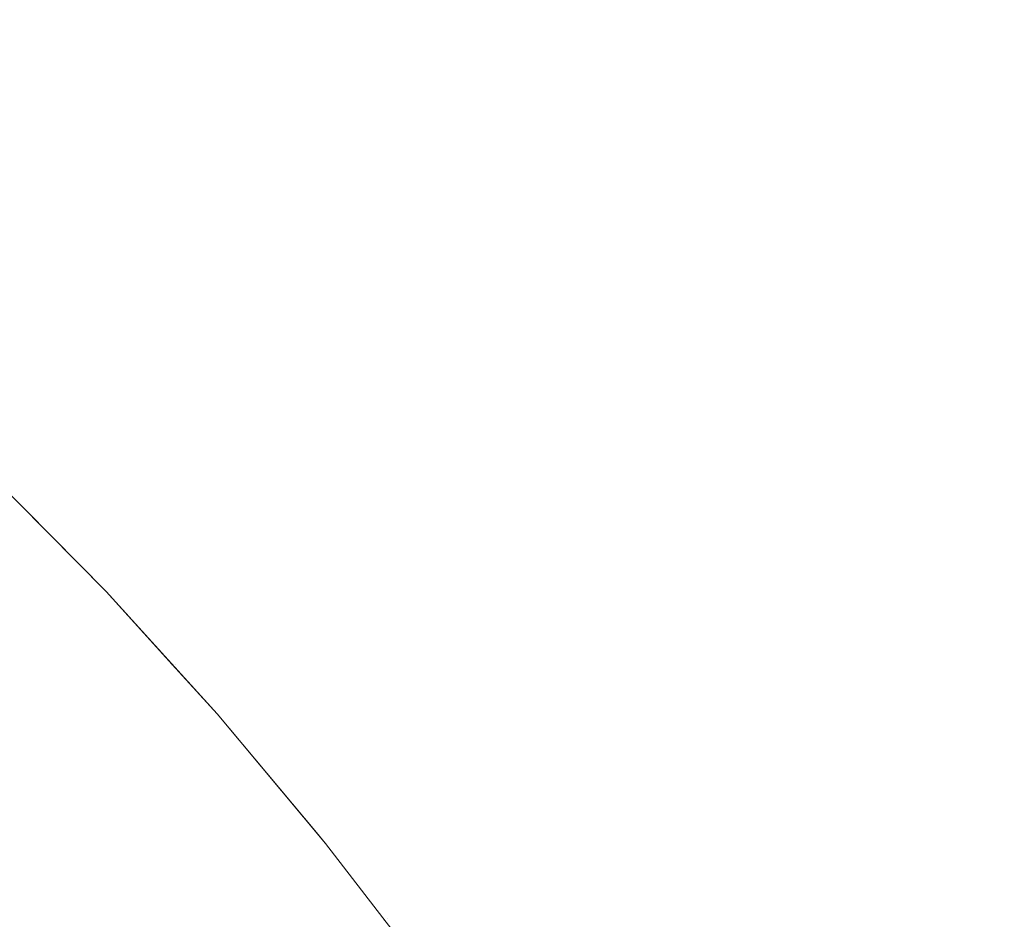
# Model space of a CAD drawing. Header units: centimetres. Extents: x -21.6 to 22.7, y 3.4 to 5.2.
# Tile 160 of 256: x -6.7392 to -6.7174, y 5.1681 to 5.188. Entities that reach past the tile are written whole.
import ezdxf

# ---------------------------------------------------------------- set-up
doc = ezdxf.new("R2010")
doc.units = ezdxf.units.CM
doc.header["$LTSCALE"] = 2.54
doc.layers.add('Lucido design-1', color=7, linetype='Continuous')

# ---------------------------------------------------------------- blocks, each defined once
blk = doc.blocks.new('Gruppo-4-1')
at = {"color": 7, "linetype": 'Continuous', "lineweight": 9}
for points, invisible_edges in [([(22.630348, 5.187023, -1872.265894), (22.630348, 5.188913, -1872.269339), (-21.503423, 5.188913, -1872.269339), (-21.503423, 5.187727, -1872.267176)], 10), ([(-6.737905, 5.187031, -1872.648696), (-6.739506, 5.187031, -1872.652729), (-6.741443, 5.188447, -1872.651658), (-6.739815, 5.188447, -1872.647556)], 15), ([(-6.739815, 5.188447, -1872.647556), (-6.738098, 5.188447, -1872.643542), (-6.736217, 5.187031, -1872.644749), (-6.737905, 5.187031, -1872.648696)], 15), ([(-6.734447, 5.187031, -1872.640892), (-6.736217, 5.187031, -1872.644749), (-6.738098, 5.188447, -1872.643542), (-6.736298, 5.188447, -1872.639619)], 15), ([(-6.736298, 5.188447, -1872.639619), (-6.734417, 5.188447, -1872.635791), (-6.732598, 5.187031, -1872.637128), (-6.734447, 5.187031, -1872.640892)], 15), ([(-6.730675, 5.187031, -1872.63346), (-6.732598, 5.187031, -1872.637128), (-6.734417, 5.188447, -1872.635791), (-6.732461, 5.188447, -1872.63206)], 15), ([(-6.732461, 5.188447, -1872.63206), (-6.730435, 5.188447, -1872.62843), (-6.728682, 5.187031, -1872.629891), (-6.730675, 5.187031, -1872.63346)], 15), ([(-6.726624, 5.187031, -1872.626422), (-6.728682, 5.187031, -1872.629891), (-6.730435, 5.188447, -1872.62843), (-6.728342, 5.188447, -1872.624902)], 15), ([(-6.728342, 5.188447, -1872.624902), (-6.726187, 5.188447, -1872.621479), (-6.724506, 5.187031, -1872.623056), (-6.726624, 5.187031, -1872.626422)], 15), ([(-6.72233, 5.187031, -1872.619793), (-6.724506, 5.187031, -1872.623056), (-6.726187, 5.188447, -1872.621479), (-6.723975, 5.188447, -1872.618161)], 15), ([(-6.723975, 5.188447, -1872.618161), (-6.72171, 5.188447, -1872.61495), (-6.720103, 5.187031, -1872.616636), (-6.72233, 5.187031, -1872.619793)], 15), ([(-6.717829, 5.187031, -1872.613586), (-6.720103, 5.187031, -1872.616636), (-6.72171, 5.188447, -1872.61495), (-6.719396, 5.188447, -1872.611847)], 15), ([(-6.719396, 5.188447, -1872.611847), (-6.717039, 5.188447, -1872.608853), (-6.715511, 5.187031, -1872.610641), (-6.717829, 5.187031, -1872.613586)], 15), ([(22.630348, 5.187023, -1872.265894), (-21.503423, 5.187727, -1872.267176), (-21.503423, 5.187023, -1872.265894)], 9), ([(-21.503423, 5.187023, -1872.265894), (-21.503423, 5.186815, -1872.265514), (22.630348, 5.186815, -1872.265514), (22.630348, 5.187023, -1872.265894)], 10), ([(-6.739101, 5.185551, -1872.657821), (-6.740493, 5.185551, -1872.661945), (-6.742432, 5.187031, -1872.661038), (-6.741016, 5.187031, -1872.656844)], 15), ([(-6.741016, 5.187031, -1872.656844), (-6.739506, 5.187031, -1872.652729), (-6.737616, 5.185551, -1872.653774), (-6.739101, 5.185551, -1872.657821)], 15), ([(-6.736042, 5.185551, -1872.649808), (-6.737616, 5.185551, -1872.653774), (-6.739506, 5.187031, -1872.652729), (-6.737905, 5.187031, -1872.648696)], 15), ([(-6.737905, 5.187031, -1872.648696), (-6.736217, 5.187031, -1872.644749), (-6.734382, 5.185551, -1872.645927), (-6.736042, 5.185551, -1872.649808)], 15), ([(-6.732641, 5.185551, -1872.642134), (-6.734382, 5.185551, -1872.645927), (-6.736217, 5.187031, -1872.644749), (-6.734447, 5.187031, -1872.640892)], 15), ([(-6.734447, 5.187031, -1872.640892), (-6.732598, 5.187031, -1872.637128), (-6.730823, 5.185551, -1872.638433), (-6.732641, 5.185551, -1872.642134)], 15), ([(-6.728932, 5.185551, -1872.634826), (-6.730823, 5.185551, -1872.638433), (-6.732598, 5.187031, -1872.637128), (-6.730675, 5.187031, -1872.63346)], 15), ([(-6.730675, 5.187031, -1872.63346), (-6.728682, 5.187031, -1872.629891), (-6.726972, 5.185551, -1872.631316), (-6.728932, 5.185551, -1872.634826)], 15), ([(-6.724948, 5.185551, -1872.627905), (-6.726972, 5.185551, -1872.631316), (-6.728682, 5.187031, -1872.629891), (-6.726624, 5.187031, -1872.626422)], 15), ([(-6.726624, 5.187031, -1872.626422), (-6.724506, 5.187031, -1872.623056), (-6.722865, 5.185551, -1872.624595), (-6.724948, 5.185551, -1872.627905)], 15), ([(-6.720726, 5.185551, -1872.621387), (-6.722865, 5.185551, -1872.624595), (-6.724506, 5.187031, -1872.623056), (-6.72233, 5.187031, -1872.619793)], 15), ([(-6.72233, 5.187031, -1872.619793), (-6.720103, 5.187031, -1872.616636), (-6.718536, 5.185551, -1872.618282), (-6.720726, 5.185551, -1872.621387)], 15), ([(-6.716299, 5.185551, -1872.615282), (-6.718536, 5.185551, -1872.618282), (-6.720103, 5.187031, -1872.616636), (-6.717829, 5.187031, -1872.613586)], 15), ([(-6.717829, 5.187031, -1872.613586), (-6.715511, 5.187031, -1872.610641), (-6.71402, 5.185551, -1872.612387), (-6.716299, 5.185551, -1872.615282)], 15), ([(22.630348, 5.185531, -1872.263399), (22.630348, 5.186815, -1872.265514), (-21.503423, 5.186815, -1872.265514), (-21.503423, 5.185531, -1872.263399)], 10), ([(-21.503423, 5.185531, -1872.263399), (-21.503423, 5.184551, -1872.261784), (22.630348, 5.184551, -1872.261784), (22.630348, 5.185531, -1872.263399)], 10), ([(-6.741788, 5.185551, -1872.666141), (-6.740493, 5.185551, -1872.661945), (-6.738603, 5.184013, -1872.662828), (-6.739877, 5.184013, -1872.666956)], 15), ([(-6.737234, 5.184013, -1872.658773), (-6.738603, 5.184013, -1872.662828), (-6.740493, 5.185551, -1872.661945), (-6.739101, 5.185551, -1872.657821)], 15), ([(-6.739101, 5.185551, -1872.657821), (-6.737616, 5.185551, -1872.653774), (-6.735774, 5.184013, -1872.654792), (-6.737234, 5.184013, -1872.658773)], 15), ([(-6.734225, 5.184013, -1872.650892), (-6.735774, 5.184013, -1872.654792), (-6.737616, 5.185551, -1872.653774), (-6.736042, 5.185551, -1872.649808)], 15), ([(-6.736042, 5.185551, -1872.649808), (-6.734382, 5.185551, -1872.645927), (-6.732593, 5.184013, -1872.647074), (-6.734225, 5.184013, -1872.650892)], 15), ([(-6.730881, 5.184013, -1872.643344), (-6.732593, 5.184013, -1872.647074), (-6.734382, 5.185551, -1872.645927), (-6.732641, 5.185551, -1872.642134)], 15), ([(-6.732641, 5.185551, -1872.642134), (-6.730823, 5.185551, -1872.638433), (-6.729092, 5.184013, -1872.639704), (-6.730881, 5.184013, -1872.643344)], 15), ([(-6.727233, 5.184013, -1872.636157), (-6.729092, 5.184013, -1872.639704), (-6.730823, 5.185551, -1872.638433), (-6.728932, 5.185551, -1872.634826)], 15), ([(-6.728932, 5.185551, -1872.634826), (-6.726972, 5.185551, -1872.631316), (-6.725305, 5.184013, -1872.632705), (-6.727233, 5.184013, -1872.636157)], 15), ([(-6.723315, 5.184013, -1872.62935), (-6.725305, 5.184013, -1872.632705), (-6.726972, 5.185551, -1872.631316), (-6.724948, 5.185551, -1872.627905)], 15), ([(-6.724948, 5.185551, -1872.627905), (-6.722865, 5.185551, -1872.624595), (-6.721266, 5.184013, -1872.626094), (-6.723315, 5.184013, -1872.62935)], 15), ([(-6.719162, 5.184013, -1872.622939), (-6.721266, 5.184013, -1872.626094), (-6.722865, 5.185551, -1872.624595), (-6.720726, 5.185551, -1872.621387)], 15), ([(-6.720726, 5.185551, -1872.621387), (-6.718536, 5.185551, -1872.618282), (-6.717009, 5.184013, -1872.619886), (-6.719162, 5.184013, -1872.622939)], 15), ([(-6.714809, 5.184013, -1872.616935), (-6.717009, 5.184013, -1872.619886), (-6.718536, 5.185551, -1872.618282), (-6.716299, 5.185551, -1872.615282)], 15), ([(22.630348, 5.184551, -1872.261784), (-21.503423, 5.184551, -1872.261784), (-21.503423, 5.182127, -1872.258156), (22.630348, 5.182127, -1872.258156)], 5), ([(-6.742126, 5.184013, -1872.675404), (-6.741052, 5.184013, -1872.671149), (-6.739173, 5.182418, -1872.671873), (-6.740229, 5.182418, -1872.676059)], 15), ([(-6.738017, 5.182418, -1872.667748), (-6.739173, 5.182418, -1872.671873), (-6.741052, 5.184013, -1872.671149), (-6.739877, 5.184013, -1872.666956)], 15), ([(-6.739877, 5.184013, -1872.666956), (-6.738603, 5.184013, -1872.662828), (-6.736764, 5.182418, -1872.663688), (-6.738017, 5.182418, -1872.667748)], 15), ([(-6.735418, 5.182418, -1872.659699), (-6.736764, 5.182418, -1872.663688), (-6.738603, 5.184013, -1872.662828), (-6.737234, 5.184013, -1872.658773)], 15), ([(-6.737234, 5.184013, -1872.658773), (-6.735774, 5.184013, -1872.654792), (-6.733981, 5.182418, -1872.655783), (-6.735418, 5.182418, -1872.659699)], 15), ([(-6.732458, 5.182418, -1872.651946), (-6.733981, 5.182418, -1872.655783), (-6.735774, 5.184013, -1872.654792), (-6.734225, 5.184013, -1872.650892)], 15), ([(-6.734225, 5.184013, -1872.650892), (-6.732593, 5.184013, -1872.647074), (-6.730852, 5.182418, -1872.648191), (-6.732458, 5.182418, -1872.651946)], 15), ([(-6.729168, 5.182418, -1872.644522), (-6.730852, 5.182418, -1872.648191), (-6.732593, 5.184013, -1872.647074), (-6.730881, 5.184013, -1872.643344)], 15), ([(-6.730881, 5.184013, -1872.643344), (-6.729092, 5.184013, -1872.639704), (-6.727409, 5.182418, -1872.640941), (-6.729168, 5.182418, -1872.644522)], 15), ([(-6.725579, 5.182418, -1872.637452), (-6.727409, 5.182418, -1872.640941), (-6.729092, 5.184013, -1872.639704), (-6.727233, 5.184013, -1872.636157)], 15), ([(-6.727233, 5.184013, -1872.636157), (-6.725305, 5.184013, -1872.632705), (-6.723684, 5.182418, -1872.634056), (-6.725579, 5.182418, -1872.637452)], 15), ([(-6.721726, 5.182418, -1872.630756), (-6.723684, 5.182418, -1872.634056), (-6.725305, 5.184013, -1872.632705), (-6.723315, 5.184013, -1872.62935)], 15), ([(-6.723315, 5.184013, -1872.62935), (-6.721266, 5.184013, -1872.626094), (-6.71971, 5.182418, -1872.627554), (-6.721726, 5.182418, -1872.630756)], 15), ([(-6.717641, 5.182418, -1872.62445), (-6.71971, 5.182418, -1872.627554), (-6.721266, 5.184013, -1872.626094), (-6.719162, 5.184013, -1872.622939)], 15), ([(-6.719162, 5.184013, -1872.622939), (-6.717009, 5.184013, -1872.619886), (-6.715522, 5.182418, -1872.621447), (-6.717641, 5.182418, -1872.62445)], 15), ([(-6.738387, 5.180772, -1872.676695), (-6.739324, 5.180772, -1872.680867), (-6.741182, 5.182418, -1872.680299), (-6.740229, 5.182418, -1872.676059)], 15), ([(-6.740229, 5.182418, -1872.676059), (-6.739173, 5.182418, -1872.671873), (-6.737348, 5.180772, -1872.672577), (-6.738387, 5.180772, -1872.676695)], 15), ([(-6.73621, 5.180772, -1872.668518), (-6.737348, 5.180772, -1872.672577), (-6.739173, 5.182418, -1872.671873), (-6.738017, 5.182418, -1872.667748)], 15), ([(-6.738017, 5.182418, -1872.667748), (-6.736764, 5.182418, -1872.663688), (-6.734977, 5.180772, -1872.664524), (-6.73621, 5.180772, -1872.668518)], 15), ([(-6.733653, 5.180772, -1872.660599), (-6.734977, 5.180772, -1872.664524), (-6.736764, 5.182418, -1872.663688), (-6.735418, 5.182418, -1872.659699)], 15), ([(-6.735418, 5.182418, -1872.659699), (-6.733981, 5.182418, -1872.655783), (-6.732239, 5.180772, -1872.656746), (-6.733653, 5.180772, -1872.660599)], 15), ([(-6.73074, 5.180772, -1872.652971), (-6.732239, 5.180772, -1872.656746), (-6.733981, 5.182418, -1872.655783), (-6.732458, 5.182418, -1872.651946)], 15), ([(-6.732458, 5.182418, -1872.651946), (-6.730852, 5.182418, -1872.648191), (-6.729161, 5.180772, -1872.649277), (-6.73074, 5.180772, -1872.652971)], 15), ([(-6.727503, 5.180772, -1872.645667), (-6.729161, 5.180772, -1872.649277), (-6.730852, 5.182418, -1872.648191), (-6.729168, 5.182418, -1872.644522)], 15), ([(-6.729168, 5.182418, -1872.644522), (-6.727409, 5.182418, -1872.640941), (-6.725773, 5.180772, -1872.642144), (-6.727503, 5.180772, -1872.645667)], 15), ([(-6.723973, 5.180772, -1872.638711), (-6.725773, 5.180772, -1872.642144), (-6.727409, 5.182418, -1872.640941), (-6.725579, 5.182418, -1872.637452)], 15), ([(-6.725579, 5.182418, -1872.637452), (-6.723684, 5.182418, -1872.634056), (-6.722108, 5.180772, -1872.63537), (-6.723973, 5.180772, -1872.638711)], 15), ([(-6.720181, 5.180772, -1872.632123), (-6.722108, 5.180772, -1872.63537), (-6.723684, 5.182418, -1872.634056), (-6.721726, 5.182418, -1872.630756)], 15), ([(-6.721726, 5.182418, -1872.630756), (-6.71971, 5.182418, -1872.627554), (-6.718198, 5.180772, -1872.628972), (-6.720181, 5.180772, -1872.632123)], 15), ([(-6.716162, 5.180772, -1872.625919), (-6.718198, 5.180772, -1872.628972), (-6.71971, 5.182418, -1872.627554), (-6.717641, 5.182418, -1872.62445)], 15), ([(-6.717641, 5.182418, -1872.62445), (-6.715522, 5.182418, -1872.621447), (-6.714078, 5.180772, -1872.622964), (-6.716162, 5.180772, -1872.625919)], 15), ([(22.630348, 5.182127, -1872.258156), (-21.503423, 5.182127, -1872.258156), (-21.503423, 5.179547, -1872.254638), (22.630348, 5.179547, -1872.254638)], 5), ([(-6.741504, 5.180772, -1872.693655), (-6.740885, 5.180772, -1872.689353), (-6.739057, 5.179077, -1872.689769), (-6.739666, 5.179077, -1872.694002)], 15), ([(-6.738341, 5.179077, -1872.685572), (-6.739057, 5.179077, -1872.689769), (-6.740885, 5.180772, -1872.689353), (-6.740158, 5.180772, -1872.685088)], 15), ([(-6.740158, 5.180772, -1872.685088), (-6.739324, 5.180772, -1872.680867), (-6.737521, 5.179077, -1872.681418), (-6.738341, 5.179077, -1872.685572)], 15), ([(-6.736598, 5.179077, -1872.677312), (-6.737521, 5.179077, -1872.681418), (-6.739324, 5.180772, -1872.680867), (-6.738387, 5.180772, -1872.676695)], 15), ([(-6.738387, 5.180772, -1872.676695), (-6.737348, 5.180772, -1872.672577), (-6.735576, 5.179077, -1872.67326), (-6.736598, 5.179077, -1872.677312)], 15), ([(-6.734457, 5.179077, -1872.669266), (-6.735576, 5.179077, -1872.67326), (-6.737348, 5.180772, -1872.672577), (-6.73621, 5.180772, -1872.668518)], 15), ([(-6.73621, 5.180772, -1872.668518), (-6.734977, 5.180772, -1872.664524), (-6.733243, 5.179077, -1872.665335), (-6.734457, 5.179077, -1872.669266)], 15), ([(-6.73194, 5.179077, -1872.661472), (-6.733243, 5.179077, -1872.665335), (-6.734977, 5.180772, -1872.664524), (-6.733653, 5.180772, -1872.660599)], 15), ([(-6.733653, 5.180772, -1872.660599), (-6.732239, 5.180772, -1872.656746), (-6.730548, 5.179077, -1872.657681), (-6.73194, 5.179077, -1872.661472)], 15), ([(-6.729074, 5.179077, -1872.653966), (-6.730548, 5.179077, -1872.657681), (-6.732239, 5.180772, -1872.656746), (-6.73074, 5.180772, -1872.652971)], 15), ([(-6.73074, 5.180772, -1872.652971), (-6.729161, 5.180772, -1872.649277), (-6.727519, 5.179077, -1872.65033), (-6.729074, 5.179077, -1872.653966)], 15), ([(-6.725888, 5.179077, -1872.646778), (-6.727519, 5.179077, -1872.65033), (-6.729161, 5.180772, -1872.649277), (-6.727503, 5.180772, -1872.645667)], 15), ([(-6.727503, 5.180772, -1872.645667), (-6.725773, 5.180772, -1872.642144), (-6.724185, 5.179077, -1872.643311), (-6.725888, 5.179077, -1872.646778)], 15), ([(-6.722414, 5.179077, -1872.639932), (-6.724185, 5.179077, -1872.643311), (-6.725773, 5.180772, -1872.642144), (-6.723973, 5.180772, -1872.638711)], 15), ([(-6.723973, 5.180772, -1872.638711), (-6.722108, 5.180772, -1872.63537), (-6.720578, 5.179077, -1872.636644), (-6.722414, 5.179077, -1872.639932)], 15), ([(-6.718683, 5.179077, -1872.633449), (-6.720578, 5.179077, -1872.636644), (-6.722108, 5.180772, -1872.63537), (-6.720181, 5.180772, -1872.632123)], 15), ([(-6.720181, 5.180772, -1872.632123), (-6.718198, 5.180772, -1872.628972), (-6.716731, 5.179077, -1872.630348), (-6.718683, 5.179077, -1872.633449)], 15), ([(-6.714727, 5.179077, -1872.627343), (-6.716731, 5.179077, -1872.630348), (-6.718198, 5.180772, -1872.628972), (-6.716162, 5.180772, -1872.625919)], 15), ([(22.630348, 5.179547, -1872.254638), (-21.503423, 5.179547, -1872.254638), (-21.503423, 5.176816, -1872.251235), (22.630348, 5.176816, -1872.251235)], 5), ([(-6.741007, 5.179077, -1872.711186), (-6.740839, 5.179077, -1872.706865), (-6.739039, 5.177336, -1872.707001), (-6.739205, 5.177336, -1872.711254)], 15), ([(-6.739205, 5.177336, -1872.711254), (-6.739836, 5.177903, -1872.715514), (-6.741007, 5.179077, -1872.711186)], 11), ([(-6.738763, 5.177336, -1872.70276), (-6.739039, 5.177336, -1872.707001), (-6.740839, 5.179077, -1872.706865), (-6.740558, 5.179077, -1872.702557)], 15), ([(-6.740558, 5.179077, -1872.702557), (-6.740167, 5.179077, -1872.698267), (-6.738378, 5.177336, -1872.698537), (-6.738763, 5.177336, -1872.70276)], 15), ([(-6.737885, 5.177336, -1872.694339), (-6.738378, 5.177336, -1872.698537), (-6.740167, 5.179077, -1872.698267), (-6.739666, 5.179077, -1872.694002)], 15), ([(-6.739666, 5.179077, -1872.694002), (-6.739057, 5.179077, -1872.689769), (-6.737286, 5.177336, -1872.690172), (-6.737885, 5.177336, -1872.694339)], 15), ([(-6.736581, 5.177336, -1872.686041), (-6.737286, 5.177336, -1872.690172), (-6.739057, 5.179077, -1872.689769), (-6.738341, 5.179077, -1872.685572)], 15), ([(-6.738341, 5.179077, -1872.685572), (-6.737521, 5.179077, -1872.681418), (-6.735773, 5.177336, -1872.681952), (-6.736581, 5.177336, -1872.686041)], 15), ([(-6.734865, 5.177336, -1872.67791), (-6.735773, 5.177336, -1872.681952), (-6.737521, 5.179077, -1872.681418), (-6.736598, 5.179077, -1872.677312)], 15), ([(-6.736598, 5.179077, -1872.677312), (-6.735576, 5.179077, -1872.67326), (-6.733859, 5.177336, -1872.673921), (-6.734865, 5.177336, -1872.67791)], 15), ([(-6.732757, 5.177336, -1872.66999), (-6.733859, 5.177336, -1872.673921), (-6.735576, 5.179077, -1872.67326), (-6.734457, 5.179077, -1872.669266)], 15), ([(-6.734457, 5.179077, -1872.669266), (-6.733243, 5.179077, -1872.665335), (-6.731563, 5.177336, -1872.666121), (-6.732757, 5.177336, -1872.66999)], 15), ([(-6.730279, 5.177336, -1872.662318), (-6.731563, 5.177336, -1872.666121), (-6.733243, 5.179077, -1872.665335), (-6.73194, 5.179077, -1872.661472)], 15), ([(-6.73194, 5.179077, -1872.661472), (-6.730548, 5.179077, -1872.657681), (-6.72891, 5.177336, -1872.658587), (-6.730279, 5.177336, -1872.662318)], 15), ([(-6.727458, 5.177336, -1872.65493), (-6.72891, 5.177336, -1872.658587), (-6.730548, 5.179077, -1872.657681), (-6.729074, 5.179077, -1872.653966)], 15), ([(-6.729074, 5.179077, -1872.653966), (-6.727519, 5.179077, -1872.65033), (-6.725928, 5.177336, -1872.651351), (-6.727458, 5.177336, -1872.65493)], 15), ([(-6.724323, 5.177336, -1872.647854), (-6.725928, 5.177336, -1872.651351), (-6.727519, 5.179077, -1872.65033), (-6.725888, 5.179077, -1872.646778)], 15), ([(-6.725888, 5.179077, -1872.646778), (-6.724185, 5.179077, -1872.643311), (-6.722646, 5.177336, -1872.644441), (-6.724323, 5.177336, -1872.647854)], 15), ([(-6.720903, 5.177336, -1872.641116), (-6.722646, 5.177336, -1872.644441), (-6.724185, 5.179077, -1872.643311), (-6.722414, 5.179077, -1872.639932)], 15), ([(-6.722414, 5.179077, -1872.639932), (-6.720578, 5.179077, -1872.636644), (-6.719096, 5.177336, -1872.637879), (-6.720903, 5.177336, -1872.641116)], 15), ([(-6.71723, 5.177336, -1872.634734), (-6.719096, 5.177336, -1872.637879), (-6.720578, 5.179077, -1872.636644), (-6.718683, 5.179077, -1872.633449)], 15), ([(-6.718683, 5.179077, -1872.633449), (-6.716731, 5.179077, -1872.630348), (-6.715309, 5.177336, -1872.631682), (-6.71723, 5.177336, -1872.634734)], 15), ([(-6.739836, 5.177903, -1872.715514), (-6.737314, 5.175343, -1872.715514), (-6.737314, 5.175343, -1872.915514), (-6.739269, 5.177327, -1872.915514)], 10), ([(-6.737461, 5.175554, -1872.71132), (-6.737314, 5.175343, -1872.715514), (-6.739836, 5.177903, -1872.715514), (-6.739205, 5.177336, -1872.711254)], 13), ([(-6.739363, 5.177186, -1872.921758), (-6.737622, 5.175407, -1872.921758), (-6.737755, 5.175224, -1872.924868), (-6.739492, 5.176998, -1872.924868)], 15), ([(-6.739286, 5.177299, -1872.918638), (-6.737542, 5.175518, -1872.918638), (-6.737622, 5.175407, -1872.921758), (-6.739363, 5.177186, -1872.921758)], 15), ([(-6.739269, 5.177327, -1872.915514), (-6.737314, 5.175343, -1872.915514), (-6.737542, 5.175518, -1872.918638), (-6.739286, 5.177299, -1872.918638)], 14), ([(-6.739205, 5.177336, -1872.711254), (-6.739039, 5.177336, -1872.707001), (-6.737298, 5.175554, -1872.707132), (-6.737461, 5.175554, -1872.71132)], 15), ([(-6.737026, 5.175554, -1872.702956), (-6.737298, 5.175554, -1872.707132), (-6.739039, 5.177336, -1872.707001), (-6.738763, 5.177336, -1872.70276)], 15), ([(-6.738763, 5.177336, -1872.70276), (-6.738378, 5.177336, -1872.698537), (-6.736647, 5.175554, -1872.698799), (-6.737026, 5.175554, -1872.702956)], 15), ([(-6.736162, 5.175554, -1872.694665), (-6.736647, 5.175554, -1872.698799), (-6.738378, 5.177336, -1872.698537), (-6.737885, 5.177336, -1872.694339)], 15), ([(-6.737885, 5.177336, -1872.694339), (-6.737286, 5.177336, -1872.690172), (-6.735571, 5.175554, -1872.690562), (-6.736162, 5.175554, -1872.694665)], 15), ([(-6.734877, 5.175554, -1872.686495), (-6.735571, 5.175554, -1872.690562), (-6.737286, 5.177336, -1872.690172), (-6.736581, 5.177336, -1872.686041)], 15), ([(-6.736581, 5.177336, -1872.686041), (-6.735773, 5.177336, -1872.681952), (-6.734082, 5.175554, -1872.682469), (-6.734877, 5.175554, -1872.686495)], 15), ([(-6.733188, 5.175554, -1872.678489), (-6.734082, 5.175554, -1872.682469), (-6.735773, 5.177336, -1872.681952), (-6.734865, 5.177336, -1872.67791)], 15), ([(-6.734865, 5.177336, -1872.67791), (-6.733859, 5.177336, -1872.673921), (-6.732197, 5.175554, -1872.674562), (-6.733188, 5.175554, -1872.678489)], 15), ([(-6.731112, 5.175554, -1872.670691), (-6.732197, 5.175554, -1872.674562), (-6.733859, 5.177336, -1872.673921), (-6.732757, 5.177336, -1872.66999)], 15), ([(-6.732757, 5.177336, -1872.66999), (-6.731563, 5.177336, -1872.666121), (-6.729936, 5.175554, -1872.666881), (-6.731112, 5.175554, -1872.670691)], 15), ([(-6.728673, 5.175554, -1872.663137), (-6.729936, 5.175554, -1872.666881), (-6.731563, 5.177336, -1872.666121), (-6.730279, 5.177336, -1872.662318)], 15), ([(-6.730279, 5.177336, -1872.662318), (-6.72891, 5.177336, -1872.658587), (-6.727325, 5.175554, -1872.659463), (-6.728673, 5.175554, -1872.663137)], 15), ([(-6.725895, 5.175554, -1872.655863), (-6.727325, 5.175554, -1872.659463), (-6.72891, 5.177336, -1872.658587), (-6.727458, 5.177336, -1872.65493)], 15), ([(-6.727458, 5.177336, -1872.65493), (-6.725928, 5.177336, -1872.651351), (-6.724388, 5.175554, -1872.652339), (-6.725895, 5.175554, -1872.655863)], 15), ([(-6.722808, 5.175554, -1872.648896), (-6.724388, 5.175554, -1872.652339), (-6.725928, 5.177336, -1872.651351), (-6.724323, 5.177336, -1872.647854)], 15), ([(-6.724323, 5.177336, -1872.647854), (-6.722646, 5.177336, -1872.644441), (-6.721157, 5.175554, -1872.645536), (-6.722808, 5.175554, -1872.648896)], 15), ([(-6.71944, 5.175554, -1872.642261), (-6.721157, 5.175554, -1872.645536), (-6.722646, 5.177336, -1872.644441), (-6.720903, 5.177336, -1872.641116)], 15), ([(-6.720903, 5.177336, -1872.641116), (-6.719096, 5.177336, -1872.637879), (-6.717662, 5.175554, -1872.639075), (-6.71944, 5.175554, -1872.642261)], 15), ([(-6.715824, 5.175554, -1872.635978), (-6.717662, 5.175554, -1872.639075), (-6.719096, 5.177336, -1872.637879), (-6.71723, 5.177336, -1872.634734)], 15), ([(-6.739492, 5.176998, -1872.924868), (-6.737755, 5.175224, -1872.924868), (-6.737941, 5.174968, -1872.927965), (-6.739672, 5.176736, -1872.927965)], 15), ([(22.630348, 5.176816, -1872.251235), (-21.503423, 5.176816, -1872.251235), (-21.503423, 5.17394, -1872.247955), (22.630348, 5.17394, -1872.247955)], 5), ([(-6.739672, 5.176736, -1872.927965), (-6.737941, 5.174968, -1872.927965), (-6.738178, 5.17464, -1872.931044), (-6.739902, 5.176401, -1872.931044)], 15), ([(-6.739902, 5.176401, -1872.931044), (-6.738178, 5.17464, -1872.931044), (-6.738468, 5.174242, -1872.934101), (-6.740182, 5.175992, -1872.934101)], 15), ([(-6.740182, 5.175992, -1872.934101), (-6.738468, 5.174242, -1872.934101), (-6.738807, 5.173773, -1872.93713), (-6.740511, 5.175513, -1872.93713)], 15), ([(-6.740511, 5.175513, -1872.93713), (-6.738807, 5.173773, -1872.93713), (-6.739197, 5.173236, -1872.940129), (-6.740888, 5.174963, -1872.940129)], 15), ([(-6.736076, 5.173412, -1872.924868), (-6.737755, 5.175224, -1872.924868), (-6.737622, 5.175407, -1872.921758), (-6.735939, 5.173591, -1872.921758)], 15), ([(-6.735939, 5.173591, -1872.921758), (-6.737622, 5.175407, -1872.921758), (-6.737542, 5.175518, -1872.918638), (-6.735857, 5.173699, -1872.918638)], 15), ([(-6.735857, 5.173699, -1872.918638), (-6.737542, 5.175518, -1872.918638), (-6.737314, 5.175343, -1872.915514)], 11), ([(-6.737314, 5.175343, -1872.715514), (-6.737461, 5.175554, -1872.71132), (-6.735775, 5.173735, -1872.711383)], 11), ([(-6.737461, 5.175554, -1872.71132), (-6.737298, 5.175554, -1872.707132), (-6.735615, 5.173735, -1872.707258), (-6.735775, 5.173735, -1872.711383)], 15), ([(-6.735347, 5.173735, -1872.703146), (-6.735615, 5.173735, -1872.707258), (-6.737298, 5.175554, -1872.707132), (-6.737026, 5.175554, -1872.702956)], 15), ([(-6.737026, 5.175554, -1872.702956), (-6.736647, 5.175554, -1872.698799), (-6.734974, 5.173735, -1872.699051), (-6.735347, 5.173735, -1872.703146)], 15), ([(-6.734496, 5.173735, -1872.69498), (-6.734974, 5.173735, -1872.699051), (-6.736647, 5.175554, -1872.698799), (-6.736162, 5.175554, -1872.694665)], 15), ([(-6.736162, 5.175554, -1872.694665), (-6.735571, 5.175554, -1872.690562), (-6.733914, 5.173735, -1872.690939), (-6.734496, 5.173735, -1872.69498)], 15), ([(-6.733231, 5.173735, -1872.686933), (-6.733914, 5.173735, -1872.690939), (-6.735571, 5.175554, -1872.690562), (-6.734877, 5.175554, -1872.686495)], 15), ([(-6.734877, 5.175554, -1872.686495), (-6.734082, 5.175554, -1872.682469), (-6.732448, 5.173735, -1872.682968), (-6.733231, 5.173735, -1872.686933)], 15), ([(-6.731567, 5.173735, -1872.679049), (-6.732448, 5.173735, -1872.682968), (-6.734082, 5.175554, -1872.682469), (-6.733188, 5.175554, -1872.678489)], 15), ([(-6.733188, 5.175554, -1872.678489), (-6.732197, 5.175554, -1872.674562), (-6.730591, 5.173735, -1872.675181), (-6.731567, 5.173735, -1872.679049)], 15), ([(-6.729523, 5.173735, -1872.671368), (-6.730591, 5.173735, -1872.675181), (-6.732197, 5.175554, -1872.674562), (-6.731112, 5.175554, -1872.670691)], 15), ([(-6.731112, 5.175554, -1872.670691), (-6.729936, 5.175554, -1872.666881), (-6.728365, 5.173735, -1872.667616), (-6.729523, 5.173735, -1872.671368)], 15), ([(-6.72712, 5.173735, -1872.663929), (-6.728365, 5.173735, -1872.667616), (-6.729936, 5.175554, -1872.666881), (-6.728673, 5.175554, -1872.663137)], 15), ([(-6.728673, 5.175554, -1872.663137), (-6.727325, 5.175554, -1872.659463), (-6.725792, 5.173735, -1872.66031), (-6.72712, 5.173735, -1872.663929)], 15), ([(-6.724385, 5.173735, -1872.656764), (-6.725792, 5.173735, -1872.66031), (-6.727325, 5.175554, -1872.659463), (-6.725895, 5.175554, -1872.655863)], 15), ([(-6.725895, 5.175554, -1872.655863), (-6.724388, 5.175554, -1872.652339), (-6.722901, 5.173735, -1872.653294), (-6.724385, 5.173735, -1872.656764)], 15), ([(-6.721344, 5.173735, -1872.649903), (-6.722901, 5.173735, -1872.653294), (-6.724388, 5.175554, -1872.652339), (-6.722808, 5.175554, -1872.648896)], 15), ([(-6.722808, 5.175554, -1872.648896), (-6.721157, 5.175554, -1872.645536), (-6.719718, 5.173735, -1872.646593), (-6.721344, 5.173735, -1872.649903)], 15), ([(-6.718027, 5.173735, -1872.643368), (-6.719718, 5.173735, -1872.646593), (-6.721157, 5.175554, -1872.645536), (-6.71944, 5.175554, -1872.642261)], 15), ([(-6.71944, 5.175554, -1872.642261), (-6.717662, 5.175554, -1872.639075), (-6.716275, 5.173735, -1872.64023), (-6.718027, 5.173735, -1872.643368)], 15), ([(-6.714466, 5.173735, -1872.63718), (-6.716275, 5.173735, -1872.64023), (-6.717662, 5.175554, -1872.639075), (-6.715824, 5.175554, -1872.635978)], 15), ([(-6.736267, 5.173162, -1872.927965), (-6.737941, 5.174968, -1872.927965), (-6.737755, 5.175224, -1872.924868), (-6.736076, 5.173412, -1872.924868)], 15), ([(-6.735842, 5.173723, -1872.915514), (-6.737314, 5.175343, -1872.915514), (-6.737314, 5.175343, -1872.715514), (-6.734846, 5.172626, -1872.715514)], 10), ([(-6.735775, 5.173735, -1872.711383), (-6.734846, 5.172626, -1872.715514), (-6.737314, 5.175343, -1872.715514)], 9), ([(-6.737314, 5.175343, -1872.915514), (-6.735842, 5.173723, -1872.915514), (-6.735857, 5.173699, -1872.918638)], 10), ([(-6.736513, 5.172843, -1872.931044), (-6.738178, 5.17464, -1872.931044), (-6.737941, 5.174968, -1872.927965), (-6.736267, 5.173162, -1872.927965)], 15), ([(-6.740888, 5.174963, -1872.940129), (-6.739197, 5.173236, -1872.940129), (-6.739635, 5.172632, -1872.943094), (-6.741312, 5.174345, -1872.943094)], 15), ([(-6.736811, 5.172453, -1872.934101), (-6.738468, 5.174242, -1872.934101), (-6.738178, 5.17464, -1872.931044), (-6.736513, 5.172843, -1872.931044)], 15), ([(-6.737161, 5.171996, -1872.93713), (-6.738807, 5.173773, -1872.93713), (-6.738468, 5.174242, -1872.934101), (-6.736811, 5.172453, -1872.934101)], 15), ([(22.630348, 5.17394, -1872.247955), (-21.503423, 5.17394, -1872.247955), (-21.503423, 5.170923, -1872.244803), (22.630348, 5.170923, -1872.244803)], 5), ([(-6.737563, 5.171472, -1872.940129), (-6.739197, 5.173236, -1872.940129), (-6.738807, 5.173773, -1872.93713), (-6.737161, 5.171996, -1872.93713)], 15), ([(-6.735857, 5.173699, -1872.918638), (-6.73423, 5.171845, -1872.918638), (-6.734315, 5.17174, -1872.921758), (-6.735939, 5.173591, -1872.921758)], 15), ([(-6.735857, 5.173699, -1872.918638), (-6.735842, 5.173723, -1872.915514), (-6.734846, 5.172626, -1872.915514)], 9), ([(-6.734846, 5.172626, -1872.915514), (-6.73423, 5.171845, -1872.918638), (-6.735857, 5.173699, -1872.918638)], 11), ([(-6.734846, 5.172626, -1872.715514), (-6.734846, 5.172626, -1872.915514), (-6.735842, 5.173723, -1872.915514)], 9), ([(-6.735775, 5.173735, -1872.711383), (-6.735615, 5.173735, -1872.707258), (-6.733991, 5.17188, -1872.707381), (-6.734149, 5.17188, -1872.711444)], 15), ([(-6.734149, 5.17188, -1872.711444), (-6.734846, 5.172626, -1872.715514), (-6.735775, 5.173735, -1872.711383)], 11), ([(-6.733727, 5.17188, -1872.703329), (-6.733991, 5.17188, -1872.707381), (-6.735615, 5.173735, -1872.707258), (-6.735347, 5.173735, -1872.703146)], 15), ([(-6.735347, 5.173735, -1872.703146), (-6.734974, 5.173735, -1872.699051), (-6.733359, 5.17188, -1872.699295), (-6.733727, 5.17188, -1872.703329)], 15), ([(-6.732888, 5.17188, -1872.695284), (-6.733359, 5.17188, -1872.699295), (-6.734974, 5.173735, -1872.699051), (-6.734496, 5.173735, -1872.69498)], 15), ([(-6.734496, 5.173735, -1872.69498), (-6.733914, 5.173735, -1872.690939), (-6.732315, 5.17188, -1872.691303), (-6.732888, 5.17188, -1872.695284)], 15), ([(-6.731642, 5.17188, -1872.687357), (-6.732315, 5.17188, -1872.691303), (-6.733914, 5.173735, -1872.690939), (-6.733231, 5.173735, -1872.686933)], 15), ([(-6.733231, 5.173735, -1872.686933), (-6.732448, 5.173735, -1872.682968), (-6.730871, 5.17188, -1872.68345), (-6.731642, 5.17188, -1872.687357)], 15), ([(-6.730003, 5.17188, -1872.679589), (-6.730871, 5.17188, -1872.68345), (-6.732448, 5.173735, -1872.682968), (-6.731567, 5.173735, -1872.679049)], 15), ([(-6.731567, 5.173735, -1872.679049), (-6.730591, 5.173735, -1872.675181), (-6.729041, 5.17188, -1872.675778), (-6.730003, 5.17188, -1872.679589)], 15), ([(-6.727989, 5.17188, -1872.672022), (-6.729041, 5.17188, -1872.675778), (-6.730591, 5.173735, -1872.675181), (-6.729523, 5.173735, -1872.671368)], 15), ([(-6.729523, 5.173735, -1872.671368), (-6.728365, 5.173735, -1872.667616), (-6.726848, 5.17188, -1872.668326), (-6.727989, 5.17188, -1872.672022)], 15), ([(-6.725622, 5.17188, -1872.664693), (-6.726848, 5.17188, -1872.668326), (-6.728365, 5.173735, -1872.667616), (-6.72712, 5.173735, -1872.663929)], 15), ([(-6.72712, 5.173735, -1872.663929), (-6.725792, 5.173735, -1872.66031), (-6.724314, 5.17188, -1872.661128), (-6.725622, 5.17188, -1872.664693)], 15), ([(-6.722927, 5.17188, -1872.657634), (-6.724314, 5.17188, -1872.661128), (-6.725792, 5.173735, -1872.66031), (-6.724385, 5.173735, -1872.656764)], 15), ([(-6.724385, 5.173735, -1872.656764), (-6.722901, 5.173735, -1872.653294), (-6.721465, 5.17188, -1872.654215), (-6.722927, 5.17188, -1872.657634)], 15), ([(-6.719931, 5.17188, -1872.650874), (-6.721465, 5.17188, -1872.654215), (-6.722901, 5.173735, -1872.653294), (-6.721344, 5.173735, -1872.649903)], 15), ([(-6.721344, 5.173735, -1872.649903), (-6.719718, 5.173735, -1872.646593), (-6.718329, 5.17188, -1872.647614), (-6.719931, 5.17188, -1872.650874)], 15), ([(-6.716664, 5.17188, -1872.644437), (-6.718329, 5.17188, -1872.647614), (-6.719718, 5.173735, -1872.646593), (-6.718027, 5.173735, -1872.643368)], 15), ([(-6.718027, 5.173735, -1872.643368), (-6.716275, 5.173735, -1872.64023), (-6.714938, 5.17188, -1872.641345), (-6.716664, 5.17188, -1872.644437)], 15), ([(-6.735939, 5.173591, -1872.921758), (-6.734315, 5.17174, -1872.921758), (-6.734456, 5.171566, -1872.924868), (-6.736076, 5.173412, -1872.924868)], 15), ([(-6.738014, 5.170883, -1872.943094), (-6.739635, 5.172632, -1872.943094), (-6.739197, 5.173236, -1872.940129), (-6.737563, 5.171472, -1872.940129)], 15), ([(-6.736076, 5.173412, -1872.924868), (-6.734456, 5.171566, -1872.924868), (-6.734653, 5.171322, -1872.927965), (-6.736267, 5.173162, -1872.927965)], 15), ([(-6.736267, 5.173162, -1872.927965), (-6.734653, 5.171322, -1872.927965), (-6.734905, 5.171011, -1872.931044), (-6.736513, 5.172843, -1872.931044)], 15), ([(-6.736513, 5.172843, -1872.931044), (-6.734905, 5.171011, -1872.931044), (-6.735212, 5.170631, -1872.934101), (-6.736811, 5.172453, -1872.934101)], 15), ([(-6.738514, 5.17023, -1872.946019), (-6.74012, 5.171963, -1872.946019), (-6.739635, 5.172632, -1872.943094), (-6.738014, 5.170883, -1872.943094)], 15), ([(-6.732638, 5.169991, -1872.915514), (-6.734846, 5.172626, -1872.915514), (-6.734846, 5.172626, -1872.715514), (-6.732438, 5.169752, -1872.715514)], 10), ([(-6.732581, 5.169994, -1872.711503), (-6.732438, 5.169752, -1872.715514), (-6.734846, 5.172626, -1872.715514), (-6.734149, 5.17188, -1872.711444)], 13), ([(-6.732663, 5.16996, -1872.918638), (-6.73423, 5.171845, -1872.918638), (-6.734846, 5.172626, -1872.915514), (-6.732638, 5.169991, -1872.915514)], 11), ([(-6.736811, 5.172453, -1872.934101), (-6.735212, 5.170631, -1872.934101), (-6.735572, 5.170186, -1872.93713), (-6.737161, 5.171996, -1872.93713)], 15), ([(-6.739062, 5.169515, -1872.948903), (-6.740652, 5.171231, -1872.948903), (-6.74012, 5.171963, -1872.946019), (-6.738514, 5.17023, -1872.946019)], 15), ([(-6.737161, 5.171996, -1872.93713), (-6.735572, 5.170186, -1872.93713), (-6.735985, 5.169675, -1872.940129), (-6.737563, 5.171472, -1872.940129)], 15), ([(-6.732895, 5.169688, -1872.924868), (-6.734456, 5.171566, -1872.924868), (-6.734315, 5.17174, -1872.921758), (-6.73275, 5.169858, -1872.921758)], 15), ([(-6.73275, 5.169858, -1872.921758), (-6.734315, 5.17174, -1872.921758), (-6.73423, 5.171845, -1872.918638), (-6.732663, 5.16996, -1872.918638)], 15), ([(-6.734149, 5.17188, -1872.711444), (-6.733991, 5.17188, -1872.707381), (-6.732425, 5.169994, -1872.707499), (-6.732581, 5.169994, -1872.711503)], 15), ([(-6.732166, 5.169994, -1872.703505), (-6.732425, 5.169994, -1872.707499), (-6.733991, 5.17188, -1872.707381), (-6.733727, 5.17188, -1872.703329)], 15), ([(-6.733727, 5.17188, -1872.703329), (-6.733359, 5.17188, -1872.699295), (-6.731803, 5.169994, -1872.69953), (-6.732166, 5.169994, -1872.703505)], 15), ([(-6.731339, 5.169994, -1872.695577), (-6.731803, 5.169994, -1872.69953), (-6.733359, 5.17188, -1872.699295), (-6.732888, 5.17188, -1872.695284)], 15), ([(-6.732888, 5.17188, -1872.695284), (-6.732315, 5.17188, -1872.691303), (-6.730774, 5.169994, -1872.691654), (-6.731339, 5.169994, -1872.695577)], 15), ([(-6.730111, 5.169994, -1872.687764), (-6.730774, 5.169994, -1872.691654), (-6.732315, 5.17188, -1872.691303), (-6.731642, 5.17188, -1872.687357)], 15), ([(-6.731642, 5.17188, -1872.687357), (-6.730871, 5.17188, -1872.68345), (-6.729351, 5.169994, -1872.683915), (-6.730111, 5.169994, -1872.687764)], 15), ([(-6.728495, 5.169994, -1872.680109), (-6.729351, 5.169994, -1872.683915), (-6.730871, 5.17188, -1872.68345), (-6.730003, 5.17188, -1872.679589)], 15), ([(-6.730003, 5.17188, -1872.679589), (-6.729041, 5.17188, -1872.675778), (-6.727548, 5.169994, -1872.676354), (-6.728495, 5.169994, -1872.680109)], 15), ([(-6.726511, 5.169994, -1872.672652), (-6.727548, 5.169994, -1872.676354), (-6.729041, 5.17188, -1872.675778), (-6.727989, 5.17188, -1872.672022)], 15), ([(-6.727989, 5.17188, -1872.672022), (-6.726848, 5.17188, -1872.668326), (-6.725386, 5.169994, -1872.669009), (-6.726511, 5.169994, -1872.672652)], 15), ([(-6.724178, 5.169994, -1872.665429), (-6.725386, 5.169994, -1872.669009), (-6.726848, 5.17188, -1872.668326), (-6.725622, 5.17188, -1872.664693)], 15), ([(-6.725622, 5.17188, -1872.664693), (-6.724314, 5.17188, -1872.661128), (-6.722889, 5.169994, -1872.661916), (-6.724178, 5.169994, -1872.665429)], 15), ([(-6.721522, 5.169994, -1872.658473), (-6.722889, 5.169994, -1872.661916), (-6.724314, 5.17188, -1872.661128), (-6.722927, 5.17188, -1872.657634)], 15), ([(-6.722927, 5.17188, -1872.657634), (-6.721465, 5.17188, -1872.654215), (-6.720081, 5.169994, -1872.655103), (-6.721522, 5.169994, -1872.658473)], 15), ([(-6.71857, 5.169994, -1872.651811), (-6.720081, 5.169994, -1872.655103), (-6.721465, 5.17188, -1872.654215), (-6.719931, 5.17188, -1872.650874)], 15), ([(-6.719931, 5.17188, -1872.650874), (-6.718329, 5.17188, -1872.647614), (-6.716991, 5.169994, -1872.648597), (-6.71857, 5.169994, -1872.651811)], 15), ([(-6.71535, 5.169994, -1872.645466), (-6.716991, 5.169994, -1872.648597), (-6.718329, 5.17188, -1872.647614), (-6.716664, 5.17188, -1872.644437)], 15), ([(-6.737563, 5.171472, -1872.940129), (-6.735985, 5.169675, -1872.940129), (-6.73645, 5.169101, -1872.943094), (-6.738014, 5.170883, -1872.943094)], 15), ([(-6.733097, 5.169451, -1872.927965), (-6.734653, 5.171322, -1872.927965), (-6.734456, 5.171566, -1872.924868), (-6.732895, 5.169688, -1872.924868)], 15), ([(-6.733356, 5.169148, -1872.931044), (-6.734905, 5.171011, -1872.931044), (-6.734653, 5.171322, -1872.927965), (-6.733097, 5.169451, -1872.927965)], 15), ([(-6.739656, 5.168741, -1872.95174), (-6.741227, 5.170437, -1872.95174), (-6.740652, 5.171231, -1872.948903), (-6.739062, 5.169515, -1872.948903)], 15), ([(22.630348, 5.170923, -1872.244803), (-21.503423, 5.170923, -1872.244803), (-21.503423, 5.167771, -1872.241786), (22.630348, 5.167771, -1872.241786)], 5), ([(-6.738014, 5.170883, -1872.943094), (-6.73645, 5.169101, -1872.943094), (-6.736965, 5.168464, -1872.946019), (-6.738514, 5.17023, -1872.946019)], 15), ([(-6.733671, 5.168778, -1872.934101), (-6.735212, 5.170631, -1872.934101), (-6.734905, 5.171011, -1872.931044), (-6.733356, 5.169148, -1872.931044)], 15), ([(-6.734041, 5.168345, -1872.93713), (-6.735572, 5.170186, -1872.93713), (-6.735212, 5.170631, -1872.934101), (-6.733671, 5.168778, -1872.934101)], 15), ([(-6.738514, 5.17023, -1872.946019), (-6.736965, 5.168464, -1872.946019), (-6.737528, 5.167767, -1872.948903), (-6.739062, 5.169515, -1872.948903)], 15), ([(-6.734465, 5.167847, -1872.940129), (-6.735985, 5.169675, -1872.940129), (-6.735572, 5.170186, -1872.93713), (-6.734041, 5.168345, -1872.93713)], 15), ([(-6.732663, 5.16996, -1872.918638), (-6.731154, 5.168048, -1872.918638), (-6.731244, 5.167948, -1872.921758), (-6.73275, 5.169858, -1872.921758)], 15), ([(-6.732663, 5.16996, -1872.918638), (-6.732638, 5.169991, -1872.915514), (-6.732438, 5.169752, -1872.915514)], 9), ([(-6.731154, 5.168048, -1872.918638), (-6.732663, 5.16996, -1872.918638), (-6.732438, 5.169752, -1872.915514)], 11), ([(-6.732438, 5.169752, -1872.715514), (-6.732438, 5.169752, -1872.915514), (-6.732638, 5.169991, -1872.915514)], 9), ([(-6.732438, 5.169752, -1872.715514), (-6.732581, 5.169994, -1872.711503), (-6.731073, 5.168081, -1872.71156)], 11), ([(-6.732581, 5.169994, -1872.711503), (-6.732425, 5.169994, -1872.707499), (-6.730919, 5.168081, -1872.707612), (-6.731073, 5.168081, -1872.71156)], 15), ([(-6.730663, 5.168081, -1872.703675), (-6.730919, 5.168081, -1872.707612), (-6.732425, 5.169994, -1872.707499), (-6.732166, 5.169994, -1872.703505)], 15), ([(-6.732166, 5.169994, -1872.703505), (-6.731803, 5.169994, -1872.69953), (-6.730306, 5.168081, -1872.699756), (-6.730663, 5.168081, -1872.703675)], 15), ([(-6.729848, 5.168081, -1872.695859), (-6.730306, 5.168081, -1872.699756), (-6.731803, 5.169994, -1872.69953), (-6.731339, 5.169994, -1872.695577)], 15), ([(-6.731339, 5.169994, -1872.695577), (-6.730774, 5.169994, -1872.691654), (-6.729292, 5.168081, -1872.691991), (-6.729848, 5.168081, -1872.695859)], 15), ([(-6.728638, 5.168081, -1872.688157), (-6.729292, 5.168081, -1872.691991), (-6.730774, 5.169994, -1872.691654), (-6.730111, 5.169994, -1872.687764)], 15), ([(-6.730111, 5.169994, -1872.687764), (-6.729351, 5.169994, -1872.683915), (-6.727888, 5.168081, -1872.684361), (-6.728638, 5.168081, -1872.688157)], 15), ([(-6.727045, 5.168081, -1872.68061), (-6.727888, 5.168081, -1872.684361), (-6.729351, 5.169994, -1872.683915), (-6.728495, 5.169994, -1872.680109)], 15), ([(-6.728495, 5.169994, -1872.680109), (-6.727548, 5.169994, -1872.676354), (-6.726111, 5.168081, -1872.676907), (-6.727045, 5.168081, -1872.68061)], 15), ([(-6.725088, 5.168081, -1872.673258), (-6.726111, 5.168081, -1872.676907), (-6.727548, 5.169994, -1872.676354), (-6.726511, 5.169994, -1872.672652)], 15), ([(-6.726511, 5.169994, -1872.672652), (-6.725386, 5.169994, -1872.669009), (-6.72398, 5.168081, -1872.669667), (-6.725088, 5.168081, -1872.673258)], 15), ([(-6.722788, 5.168081, -1872.666137), (-6.72398, 5.168081, -1872.669667), (-6.725386, 5.169994, -1872.669009), (-6.724178, 5.169994, -1872.665429)], 15), ([(-6.724178, 5.169994, -1872.665429), (-6.722889, 5.169994, -1872.661916), (-6.721517, 5.168081, -1872.662674), (-6.722788, 5.168081, -1872.666137)], 15), ([(-6.72017, 5.168081, -1872.659279), (-6.721517, 5.168081, -1872.662674), (-6.722889, 5.169994, -1872.661916), (-6.721522, 5.169994, -1872.658473)], 15), ([(-6.721522, 5.169994, -1872.658473), (-6.720081, 5.169994, -1872.655103), (-6.718749, 5.168081, -1872.655958), (-6.72017, 5.168081, -1872.659279)], 15), ([(-6.717259, 5.168081, -1872.652712), (-6.718749, 5.168081, -1872.655958), (-6.720081, 5.169994, -1872.655103), (-6.71857, 5.169994, -1872.651811)], 15), ([(-6.71857, 5.169994, -1872.651811), (-6.716991, 5.169994, -1872.648597), (-6.715703, 5.168081, -1872.649544), (-6.717259, 5.168081, -1872.652712)], 15), ([(-6.73275, 5.169858, -1872.921758), (-6.731244, 5.167948, -1872.921758), (-6.731392, 5.167783, -1872.924868), (-6.732895, 5.169688, -1872.924868)], 15), ([(-6.732438, 5.169752, -1872.915514), (-6.732438, 5.169752, -1872.715514), (-6.730099, 5.166721, -1872.715514), (-6.730099, 5.166721, -1872.915514)], 5), ([(-6.731073, 5.168081, -1872.71156), (-6.730099, 5.166721, -1872.715514), (-6.732438, 5.169752, -1872.715514)], 9), ([(-6.732438, 5.169752, -1872.915514), (-6.730099, 5.166721, -1872.915514), (-6.731154, 5.168048, -1872.918638)], 10), ([(-6.739062, 5.169515, -1872.948903), (-6.737528, 5.167767, -1872.948903), (-6.738139, 5.167012, -1872.95174), (-6.739656, 5.168741, -1872.95174)], 15), ([(-6.734942, 5.167288, -1872.943094), (-6.73645, 5.169101, -1872.943094), (-6.735985, 5.169675, -1872.940129), (-6.734465, 5.167847, -1872.940129)], 15), ([(-6.732895, 5.169688, -1872.924868), (-6.731392, 5.167783, -1872.924868), (-6.7316, 5.167553, -1872.927965), (-6.733097, 5.169451, -1872.927965)], 15), ([(-6.733097, 5.169451, -1872.927965), (-6.7316, 5.167553, -1872.927965), (-6.731865, 5.167257, -1872.931044), (-6.733356, 5.169148, -1872.931044)], 15), ([(-6.735471, 5.166668, -1872.946019), (-6.736965, 5.168464, -1872.946019), (-6.73645, 5.169101, -1872.943094), (-6.734942, 5.167288, -1872.943094)], 15), ([(-6.733356, 5.169148, -1872.931044), (-6.731865, 5.167257, -1872.931044), (-6.732188, 5.166898, -1872.934101), (-6.733671, 5.168778, -1872.934101)], 15), ([(-6.739656, 5.168741, -1872.95174), (-6.738139, 5.167012, -1872.95174), (-6.738795, 5.1662, -1872.954529), (-6.740294, 5.167908, -1872.954529)], 15), ([(-6.733671, 5.168778, -1872.934101), (-6.732188, 5.166898, -1872.934101), (-6.732568, 5.166476, -1872.93713), (-6.734041, 5.168345, -1872.93713)], 15), ([(-6.73605, 5.16599, -1872.948903), (-6.737528, 5.167767, -1872.948903), (-6.736965, 5.168464, -1872.946019), (-6.735471, 5.166668, -1872.946019)], 15), ([(-6.734041, 5.168345, -1872.93713), (-6.732568, 5.166476, -1872.93713), (-6.733003, 5.165993, -1872.940129), (-6.734465, 5.167847, -1872.940129)], 15), ([(-6.731073, 5.168081, -1872.71156), (-6.730919, 5.168081, -1872.707612), (-6.729472, 5.166143, -1872.707721), (-6.729624, 5.166143, -1872.711615)], 15), ([(-6.729624, 5.166143, -1872.711615), (-6.730099, 5.166721, -1872.715514), (-6.731073, 5.168081, -1872.71156)], 11), ([(-6.729219, 5.166143, -1872.703839), (-6.729472, 5.166143, -1872.707721), (-6.730919, 5.168081, -1872.707612), (-6.730663, 5.168081, -1872.703675)], 15), ([(-6.730663, 5.168081, -1872.703675), (-6.730306, 5.168081, -1872.699756), (-6.728867, 5.166143, -1872.699973), (-6.729219, 5.166143, -1872.703839)], 15), ([(-6.728416, 5.166143, -1872.69613), (-6.728867, 5.166143, -1872.699973), (-6.730306, 5.168081, -1872.699756), (-6.729848, 5.168081, -1872.695859)], 15), ([(-6.729848, 5.168081, -1872.695859), (-6.729292, 5.168081, -1872.691991), (-6.727867, 5.166143, -1872.692316), (-6.728416, 5.166143, -1872.69613)], 15), ([(-6.727222, 5.166143, -1872.688534), (-6.727867, 5.166143, -1872.692316), (-6.729292, 5.168081, -1872.691991), (-6.728638, 5.168081, -1872.688157)], 15), ([(-6.728638, 5.168081, -1872.688157), (-6.727888, 5.168081, -1872.684361), (-6.726482, 5.166143, -1872.684791), (-6.727222, 5.166143, -1872.688534)], 15), ([(-6.725651, 5.166143, -1872.681091), (-6.726482, 5.166143, -1872.684791), (-6.727888, 5.168081, -1872.684361), (-6.727045, 5.168081, -1872.68061)], 15), ([(-6.727045, 5.168081, -1872.68061), (-6.726111, 5.168081, -1872.676907), (-6.72473, 5.166143, -1872.67744), (-6.725651, 5.166143, -1872.681091)], 15), ([(-6.723721, 5.166143, -1872.673841), (-6.72473, 5.166143, -1872.67744), (-6.726111, 5.168081, -1872.676907), (-6.725088, 5.168081, -1872.673258)], 15), ([(-6.725088, 5.168081, -1872.673258), (-6.72398, 5.168081, -1872.669667), (-6.722628, 5.166143, -1872.670299), (-6.723721, 5.166143, -1872.673841)], 15), ([(-6.721453, 5.166143, -1872.666818), (-6.722628, 5.166143, -1872.670299), (-6.72398, 5.168081, -1872.669667), (-6.722788, 5.168081, -1872.666137)], 15), ([(-6.722788, 5.168081, -1872.666137), (-6.721517, 5.168081, -1872.662674), (-6.7202, 5.166143, -1872.663402), (-6.721453, 5.166143, -1872.666818)], 15), ([(-6.718871, 5.166143, -1872.660055), (-6.7202, 5.166143, -1872.663402), (-6.721517, 5.168081, -1872.662674), (-6.72017, 5.168081, -1872.659279)], 15), ([(-6.72017, 5.168081, -1872.659279), (-6.718749, 5.168081, -1872.655958), (-6.71747, 5.166143, -1872.656779), (-6.718871, 5.166143, -1872.660055)], 15), ([(-6.716, 5.166143, -1872.653577), (-6.71747, 5.166143, -1872.656779), (-6.718749, 5.168081, -1872.655958), (-6.717259, 5.168081, -1872.652712)], 15)]:
    blk.add_3dface(points, dxfattribs=dict(at, invisible_edges=invisible_edges))
blk = doc.blocks.new('Gruppo-5-1')
at = {"color": 7}
blk.add_blockref('Gruppo-4-1', (0, 0), dxfattribs=at)

msp = doc.modelspace()

# ---------------------------------------------------------------- block references
at = {"layer": 'Lucido design-1', "color": 7}
msp.add_blockref('Gruppo-5-1', (0, 0), dxfattribs=at)

doc.saveas('drawing.dxf')
